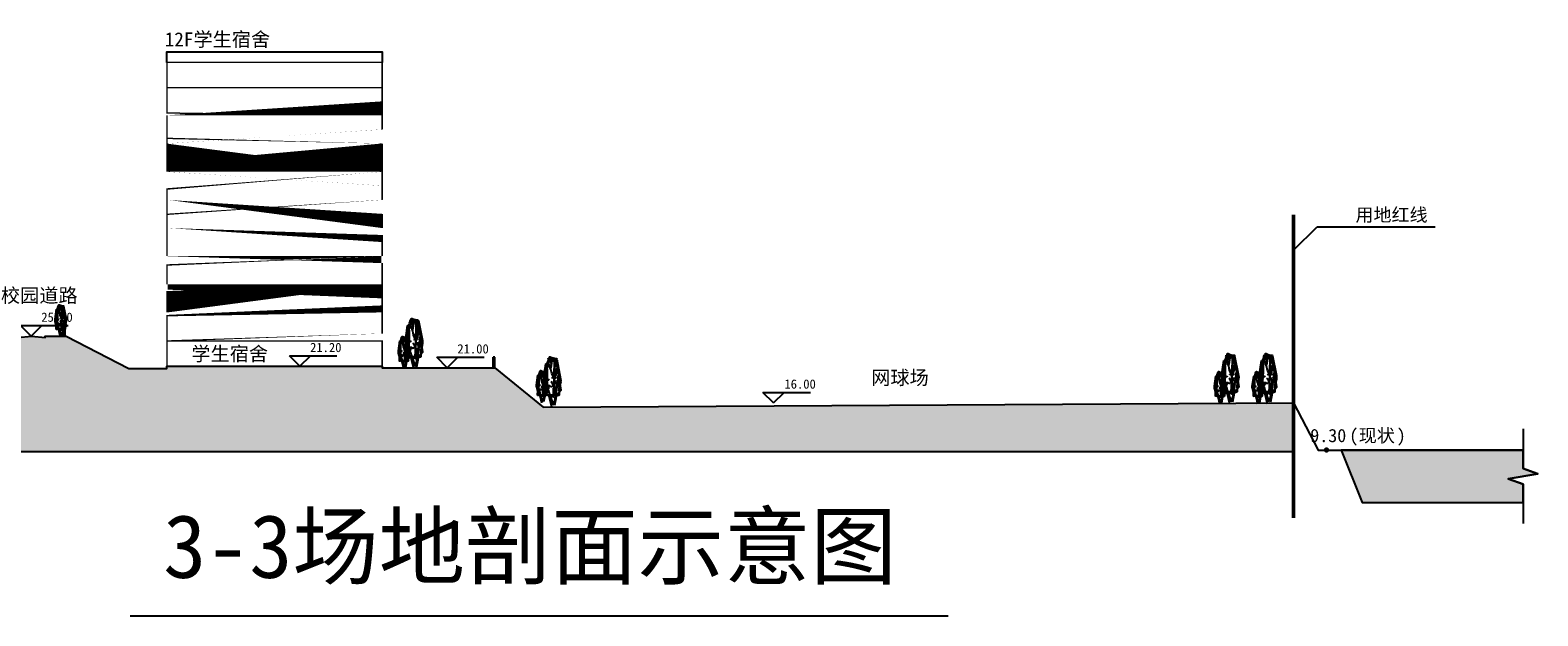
# Model space of a CAD drawing. Header units: millimetres. Extents: x 38389465 to 38395088, y 2473666 to 2480744.
# Tile 197 of 256: x 38390885 to 38391099, y 2479577 to 2479660. Entities that reach past the tile are written whole.
import ezdxf
from ezdxf.enums import TextEntityAlignment as Align

# ---------------------------------------------------------------- set-up
doc = ezdxf.new("R2010")
doc.units = ezdxf.units.MM
doc.header["$LTSCALE"] = 2
doc.linetypes.add('DASH', pattern=[0.35, 0.25, -0.1])
doc.layers.get('0').update_dxf_attribs({"linetype": 'CONTINUOUS', "lineweight": 9})
for name, color, linetype in [('00-图框', 7, 'CONTINUOUS'), ('DIM_ELEV', 3, 'CONTINUOUS'), ('DIM_LEAD', 3, 'CONTINUOUS'), ('DIM_SYMB', 3, 'CONTINUOUS'), ('PUB_HATCH', 8, 'CONTINUOUS'), ('PUB_TEXT', 7, 'CONTINUOUS'), ('w-树01', 116, 'CONTINUOUS'), ('w-环境-水体', 156, 'CONTINUOUS'), ('建筑', 31, 'CONTINUOUS')]:
    doc.layers.add(name, color=color, linetype=linetype)
doc.styles.add('-黑体', font='simhei.ttf', dxfattribs={"width": 0.8})
doc.styles.add('zz-0', font='arial.ttf')
doc.styles.add('宋体', font='txt', dxfattribs={"width": 0.8, "height": 8})
doc.styles.add('黑体', font='simhei.ttf', dxfattribs={"height": 3.5})

# ---------------------------------------------------------------- blocks, each defined once
blk = doc.blocks.new('A$C4F134FB3')
at = {"linetype": 'Continuous'}
for p, q in [((-0.4777372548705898, 5.255888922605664), (-1.026047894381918, 1.858905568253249)), ((-0.5667966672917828, 5.302585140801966), (-0.998693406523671, 3.100978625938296)), ((0, 5.456260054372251), (-0.4932780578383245, 5.374034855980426)), ((-0.261984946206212, 5.302128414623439), (-0.4777372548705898, 5.255888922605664)), ((-0.4716131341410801, 5.051733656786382), (-0.3906961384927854, 5.061216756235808)), ((-0.3328766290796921, 5.005487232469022), (-0.2519596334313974, 5.014970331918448)), ((-0.2928067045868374, 3.406309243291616), (-0.3236284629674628, 5.178823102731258)), ((-0.317461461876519, 5.144226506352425), (-0.2365444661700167, 5.153709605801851)), ((-0.194140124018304, 5.25213483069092), (-0.1132231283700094, 5.261617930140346)), ((-0.178724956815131, 5.051733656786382), (-0.09780796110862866, 5.061216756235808)), ((-0.1356571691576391, 5.289579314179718), (-0.1113820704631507, 5.292424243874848)), ((0.04623263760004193, 4.331099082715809), (-0.1232870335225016, 5.379194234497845)), ((-0.1048268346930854, 5.243332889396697), (-0.080551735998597, 5.246177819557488)), ((-0.08941166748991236, 5.289579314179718), (-0.06513656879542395, 5.292424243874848)), ((-0.08623395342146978, 5.390874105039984), (-0.005316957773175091, 5.40035720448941)), ((-0.05540361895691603, 5.067149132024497), (0.02551337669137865, 5.076632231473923)), ((0.1424443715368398, 5.540293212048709), (-0.04623263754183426, 5.471673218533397)), ((-0.04316616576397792, 5.412903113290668), (-0.01889106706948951, 5.415748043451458)), ((-0.02457328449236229, 5.221303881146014), (0.0563437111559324, 5.23078698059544)), ((-0.01233583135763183, 5.120009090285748), (0.01193926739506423, 5.122854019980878)), ((0.01541087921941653, 4.901386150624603), (0.1232870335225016, 5.440846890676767)), ((0.02167221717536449, 5.221303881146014), (0.1025892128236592, 5.23078698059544)), ((0.02167221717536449, 5.159641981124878), (0.1025892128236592, 5.169125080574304)), ((0.05250255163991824, 5.452536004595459), (0.1334195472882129, 5.462019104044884)), ((0.05250255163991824, 5.159641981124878), (0.1334195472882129, 5.169125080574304)), ((0.06791771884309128, 5.236719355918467), (0.1488347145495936, 5.246202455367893)), ((0.09874805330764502, 5.329212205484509), (0.1796650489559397, 5.338695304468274)), ((0.09874805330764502, 5.313796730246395), (0.1796650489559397, 5.323279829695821)), ((0.1264006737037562, 5.197086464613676), (0.1506757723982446, 5.199931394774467)), ((0.1880613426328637, 5.197086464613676), (0.2123364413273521, 5.199931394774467)), ((0.2188916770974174, 5.320410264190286), (0.2431667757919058, 5.323255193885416)), ((0.2188916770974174, 5.289579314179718), (0.2431667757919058, 5.292424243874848)), ((0.22206939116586, 5.097980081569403), (0.3029863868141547, 5.107463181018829)), ((0.308217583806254, 5.286715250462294), (0.2605188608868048, 5.477538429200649)), ((0.2651371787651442, 5.027516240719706), (0.2894122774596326, 5.030361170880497)), ((0.2959675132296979, 5.320410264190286), (0.3202426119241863, 5.323255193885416)), ((0.416093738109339, 5.0092782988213), (0.308217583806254, 5.286715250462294)), ((0.3113826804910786, 5.243332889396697), (0.3356577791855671, 5.246177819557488)), ((0.5153182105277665, 4.731408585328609), (0.416093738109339, 5.0092782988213)), ((0.4192888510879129, 5.274163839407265), (0.4435639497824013, 5.277008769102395)), ((-0.6934895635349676, 3.252177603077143), (-0.7397222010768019, 3.467961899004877)), ((-0.6472569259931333, 4.192380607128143), (-0.308217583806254, 3.190524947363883)), ((-0.4469154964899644, 3.452548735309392), (-0.6472569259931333, 4.099901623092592)), ((-0.2773958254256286, 3.283003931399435), (-0.6010242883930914, 4.300272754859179)), ((-0.5210363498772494, 4.410897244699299), (-0.496761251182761, 4.413742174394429)), ((-0.4870283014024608, 3.479355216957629), (-0.4061113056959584, 3.488838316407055)), ((-0.4777372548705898, 4.993865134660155), (-0.2928067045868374, 4.269446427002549)), ((-0.459375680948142, 4.102587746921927), (-0.4351005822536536, 4.105432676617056)), ((-0.308217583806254, 3.051806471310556), (-0.4469154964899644, 3.452548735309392)), ((-0.4099524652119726, 4.080558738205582), (-0.3290354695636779, 4.090041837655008)), ((-0.3020462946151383, 3.818495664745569), (-0.2211292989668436, 3.827978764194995)), ((-0.2928067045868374, 4.269446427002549), (-0.2928067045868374, 3.406309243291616)), ((-0.2773958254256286, 3.144285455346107), (-0.01541087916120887, 3.68374619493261)), ((-0.2403856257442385, 3.756833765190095), (-0.1594686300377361, 3.766316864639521)), ((-0.1633097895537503, 3.618094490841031), (-0.08239279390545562, 3.627577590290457)), ((-0.01541087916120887, 3.68374619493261), (0.07705439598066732, 4.176967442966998)), ((0.07705439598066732, 4.176967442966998), (0.01541087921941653, 4.901386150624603)), ((0.06474000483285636, 4.672960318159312), (0.08901510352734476, 4.675805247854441)), ((0.07705439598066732, 4.146141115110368), (0.3698611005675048, 4.978451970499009)), ((0.0801551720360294, 4.827115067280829), (0.1044302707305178, 4.829959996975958)), ((0.08333288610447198, 4.866747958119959), (0.1642498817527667, 4.876231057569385)), ((0.1141632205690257, 4.990071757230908), (0.1950802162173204, 4.999554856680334)), ((0.2343068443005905, 4.349235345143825), (0.2585819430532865, 4.352080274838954)), ((0.237484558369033, 4.990071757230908), (0.3184015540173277, 4.999554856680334)), ((0.2528997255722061, 4.604684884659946), (0.3338167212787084, 4.614167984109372)), ((0.2651371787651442, 4.487974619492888), (0.2894122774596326, 4.490819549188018)), ((0.2991452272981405, 4.866747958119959), (0.3800622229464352, 4.876231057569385)), ((0.3145603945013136, 4.558438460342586), (0.3954773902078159, 4.567921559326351)), ((0.3299755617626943, 4.681762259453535), (0.410892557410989, 4.691245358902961)), ((0.3453907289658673, 4.681762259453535), (0.426307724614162, 4.691245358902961)), ((0.3916362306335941, 4.74342415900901), (0.4725532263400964, 4.752907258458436)), ((0.4038736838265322, 4.380066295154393), (0.4281487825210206, 4.382911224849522)), ((0.4070513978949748, 4.543022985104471), (0.4879683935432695, 4.552506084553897)), ((0.4192888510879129, 4.349235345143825), (0.4435639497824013, 4.352080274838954)), ((0.4315046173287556, 4.115314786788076), (0.5195137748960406, 4.6874591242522)), ((0.4315046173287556, 3.313830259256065), (0.4315046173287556, 4.115314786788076)), ((0.4378817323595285, 4.774255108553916), (0.5187987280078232, 4.783738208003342)), ((0.4469154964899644, 3.344656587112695), (0.6318460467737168, 4.408164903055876)), ((0.4777372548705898, 2.250321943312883), (0.4469154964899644, 3.344656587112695)), ((0.462326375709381, 2.666477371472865), (0.7551330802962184, 3.776225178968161)), ((0.4687120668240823, 4.589269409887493), (0.549629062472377, 4.598752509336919)), ((0.4687120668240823, 4.512192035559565), (0.549629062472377, 4.521675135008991)), ((0.6318460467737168, 4.762667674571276), (0.4931481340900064, 4.793494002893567)), ((0.4995424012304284, 4.650931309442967), (0.5804593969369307, 4.660414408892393)), ((0.4995424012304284, 4.265544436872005), (0.5804593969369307, 4.275027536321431)), ((0.5303727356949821, 4.49677656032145), (0.6112897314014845, 4.506259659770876)), ((0.5303727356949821, 4.173051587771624), (0.6112897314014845, 4.182534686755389)), ((0.5580253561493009, 4.534221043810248), (0.5823004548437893, 4.537065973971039)), ((0.5708359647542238, 4.145464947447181), (0.7056976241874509, 4.161270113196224)), ((0.5766182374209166, 3.988065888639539), (0.6575352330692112, 3.997548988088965)), ((0.5862511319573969, 3.867986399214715), (0.7211127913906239, 3.883791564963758)), ((0.588855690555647, 4.426312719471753), (0.6131307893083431, 4.429157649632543)), ((0.6042708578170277, 4.518805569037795), (0.6285459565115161, 4.521650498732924)), ((0.6042708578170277, 3.902186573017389), (0.6285459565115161, 3.905031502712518)), ((0.6042708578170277, 3.593877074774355), (0.6285459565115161, 3.596722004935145)), ((0.6161219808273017, 3.18930246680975), (0.8165191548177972, 3.48219649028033)), ((0.6170814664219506, 3.991310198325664), (0.7519431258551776, 4.007115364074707)), ((0.8815642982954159, 3.056006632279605), (0.6318460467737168, 4.762667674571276)), ((0.6505163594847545, 3.794278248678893), (0.6747914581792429, 3.797123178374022)), ((0.6777826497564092, 3.405119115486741), (0.7856888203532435, 3.574689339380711)), ((0.7738376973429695, 3.670954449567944), (0.7981127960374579, 3.673799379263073)), ((0.7892528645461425, 3.378060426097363), (0.8135279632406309, 3.380905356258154)), ((0.835498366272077, 3.347229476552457), (0.8597734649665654, 3.350074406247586)), ((-1.032341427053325, 2.650163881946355), (-0.8974797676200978, 2.665969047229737)), ((-1.006675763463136, 1.787355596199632), (-0.3852719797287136, 1.032681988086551)), ((-0.9989855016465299, 2.755966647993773), (-0.9246527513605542, 2.373627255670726)), ((-0.9398504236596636, 2.557671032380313), (-0.8049887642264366, 2.573476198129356)), ((-0.9398504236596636, 2.418931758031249), (-0.8049887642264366, 2.434736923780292)), ((-0.9246527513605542, 2.373627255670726), (-0.8013657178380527, 2.00371131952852)), ((-0.9090200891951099, 2.311023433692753), (-0.7741584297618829, 2.326828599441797)), ((-0.7551330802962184, 2.573998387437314), (-0.8938309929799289, 2.712716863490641)), ((-0.8724074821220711, 2.847320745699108), (-0.7914904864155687, 2.856803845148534)), ((-0.8013657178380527, 2.00371131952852), (-0.8321874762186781, 1.464250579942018)), ((-0.724311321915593, 2.558585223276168), (-0.8167765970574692, 2.897674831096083)), ((-0.7705439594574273, 2.62023787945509), (-0.6934895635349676, 3.252177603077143)), ((-0.6010242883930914, 2.311974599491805), (-0.7705439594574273, 2.62023787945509)), ((-0.7548684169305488, 2.680994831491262), (-0.6200067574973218, 2.696799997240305)), ((-0.7336709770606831, 2.908982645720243), (-0.6527539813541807, 2.918465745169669)), ((-0.5393807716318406, 2.404453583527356), (-0.724311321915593, 2.558585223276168)), ((-0.6874254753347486, 2.847320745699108), (-0.6065084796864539, 2.856803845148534)), ((-0.6623774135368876, 2.218530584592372), (-0.5275157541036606, 2.234335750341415)), ((-0.6623774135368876, 2.064375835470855), (-0.5275157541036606, 2.080181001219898)), ((-0.5393807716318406, 1.248466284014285), (-0.6010242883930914, 2.311974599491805)), ((-0.5547916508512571, 2.419866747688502), (-0.462326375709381, 2.913087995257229)), ((-0.4006828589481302, 1.248466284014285), (-0.5547916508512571, 2.389040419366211)), ((-0.4928105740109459, 2.12603773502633), (-0.3579489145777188, 2.141842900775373)), ((-0.4716131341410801, 3.201876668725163), (-0.3906961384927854, 3.211359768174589)), ((-0.4619802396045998, 2.002713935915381), (-0.3271185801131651, 2.018519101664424)), ((-0.308217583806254, 3.190524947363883), (-0.2773958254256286, 3.283003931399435)), ((-0.2467244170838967, 1.083733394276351), (-0.308217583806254, 3.051806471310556)), ((-0.2866311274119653, 1.706575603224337), (-0.2057141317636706, 1.716058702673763)), ((-0.1918850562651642, 1.103940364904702), (-0.2773958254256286, 3.144285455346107)), ((-0.2095552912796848, 3.263538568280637), (-0.1286382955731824, 3.273021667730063)), ((-0.2008818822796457, 2.341451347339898), (-0.07756054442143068, 2.696007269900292)), ((-0.1170642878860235, 3.186461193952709), (-0.03614729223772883, 3.195944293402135)), ((-0.1078761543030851, 0.5548739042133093), (0.4777372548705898, 2.250321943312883)), ((-0.07756054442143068, 2.696007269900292), (0.07659112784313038, 2.788500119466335)), ((-0.04577072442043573, 2.218530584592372), (0.08909093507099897, 2.234335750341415)), ((0.1546264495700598, 2.2956079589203), (0.2894881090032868, 2.311413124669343)), ((0.2317022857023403, 2.172284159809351), (0.3665639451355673, 2.188089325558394)), ((0.2528997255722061, 2.986060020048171), (0.3338167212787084, 2.995543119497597)), ((0.262532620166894, 2.033544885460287), (0.3973942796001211, 2.049350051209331)), ((0.2933629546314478, 2.2956079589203), (0.4282246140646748, 2.311413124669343)), ((0.2991452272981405, 1.737406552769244), (0.3800622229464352, 1.74688965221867)), ((0.3145603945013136, 2.970644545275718), (0.3954773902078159, 2.980127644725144)), ((0.3299755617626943, 1.829899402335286), (0.410892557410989, 1.839382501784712)), ((0.3704387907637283, 2.218530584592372), (0.5053004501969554, 2.234335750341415)), ((0.385853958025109, 1.925636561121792), (0.520715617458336, 1.941441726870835)), ((0.4224665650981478, 3.047721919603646), (0.5033835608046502, 3.057205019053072)), ((0.4320994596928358, 2.064375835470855), (0.5669611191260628, 2.080181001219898)), ((0.4378817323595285, 1.72199107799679), (0.5187987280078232, 1.731474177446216)), ((0.4469154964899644, 1.217639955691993), (0.857639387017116, 2.682772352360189)), ((0.4629297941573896, 2.12603773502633), (0.5977914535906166, 2.141842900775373)), ((0.4809495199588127, 2.977258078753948), (0.5052246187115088, 2.980103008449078)), ((0.4995424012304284, 2.893567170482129), (0.5804593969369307, 2.903050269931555)), ((0.5236309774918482, 2.264373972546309), (0.8011039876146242, 3.019732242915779)), ((0.5580253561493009, 3.131412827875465), (0.5823004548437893, 3.134257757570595)), ((0.5580253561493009, 1.728604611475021), (0.5823004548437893, 1.731449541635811)), ((0.573440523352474, 1.759435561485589), (0.5977156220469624, 1.762280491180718)), ((0.588855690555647, 2.90018070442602), (0.6131307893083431, 2.90302563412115)), ((0.6042708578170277, 3.131412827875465), (0.6285459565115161, 3.134257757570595)), ((0.6536940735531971, 3.063137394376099), (0.7346110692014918, 3.072620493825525)), ((0.6623674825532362, 2.634345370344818), (0.847349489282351, 2.911823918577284)), ((0.6659315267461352, 2.90018070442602), (0.6902066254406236, 2.90302563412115)), ((0.6691092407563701, 2.616088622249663), (0.7500262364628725, 2.625571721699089)), ((0.703932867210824, 1.367705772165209), (0.6780786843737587, 1.988298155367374)), ((0.6813466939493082, 3.270152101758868), (0.7056217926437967, 3.272997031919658)), ((0.696761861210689, 2.499378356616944), (0.7210369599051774, 2.502223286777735)), ((0.708612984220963, 2.865577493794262), (0.8165191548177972, 3.297210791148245)), ((0.7153547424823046, 2.708581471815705), (0.7962717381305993, 2.718064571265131)), ((0.7430073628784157, 3.146828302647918), (0.7672824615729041, 3.149673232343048)), ((0.7616002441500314, 2.878151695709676), (0.842517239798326, 2.887634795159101)), ((0.7892528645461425, 3.115997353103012), (0.8135279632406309, 3.118842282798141)), ((0.835498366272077, 2.715195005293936), (0.8597734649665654, 2.718039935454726)), ((-0.8321874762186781, 1.464250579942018), (-0.8406590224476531, 1.354104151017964)), ((-0.7573372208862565, 1.257431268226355), (-0.6318460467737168, 1.248466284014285)), ((-0.6318460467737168, 1.248466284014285), (-0.416093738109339, 1.248466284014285)), ((-0.5239698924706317, 1.155987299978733), (-0.3390393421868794, 0.154131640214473)), ((-0.3934739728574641, 1.066465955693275), (-0.4662560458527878, 0.848087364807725)), ((-0.3852719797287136, 1.017268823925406), (-0.4580540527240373, 0.798890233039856)), ((-0.3770699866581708, 0.9885704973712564), (-0.4498520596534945, 0.7701919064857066)), ((-0.3852719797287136, 0.8631371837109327), (-0.4292854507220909, 0.6430372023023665)), ((-0.416093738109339, 1.248466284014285), (-0.308217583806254, 1.32553210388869)), ((-0.3401610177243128, 0.8163805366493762), (-0.4129430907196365, 0.5980019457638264)), ((-0.3319590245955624, 0.7548841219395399), (-0.4047410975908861, 0.5365055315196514)), ((-0.3237570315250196, 0.6974874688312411), (-0.3965391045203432, 0.4791088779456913)), ((-0.3852719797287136, 1.032681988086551), (-0.09246527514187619, 1.140574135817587)), ((-0.3698611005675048, 1.048095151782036), (-0.3236284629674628, 0.6165265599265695)), ((-0.2465740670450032, 0.2928501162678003), (-0.3698611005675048, 0.5702870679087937)), ((-0.3686016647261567, 0.6094691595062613), (-0.2168647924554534, 0.3388849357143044)), ((-0.3390393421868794, 0.6165265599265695), (-0.154108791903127, 0.3853291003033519)), ((-0.308217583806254, 1.32553210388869), (-0.1078761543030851, 1.310118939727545)), ((-0.2773958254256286, 0.6011133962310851), (-0.2003414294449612, 0.5394607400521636)), ((0.01541087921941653, 0.3390896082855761), (-0.2465740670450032, 0.2928501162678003)), ((-0.2168647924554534, 0.3388849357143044), (-0.06512792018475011, 0.3675832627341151)), ((-0.2003414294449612, 0.5394607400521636), (-0.1078761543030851, 0.5548739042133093)), ((-0.154108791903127, 0.3853291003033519), (-0.06164351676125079, 0.4315685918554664)), ((-0.1078761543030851, 1.310118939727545), (0.1078761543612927, 1.310118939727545)), ((-0.09246527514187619, 1.140574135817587), (0.261984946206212, 1.356358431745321)), ((-0.06512792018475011, 0.3675832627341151), (-0.02001695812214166, 0.3921818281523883)), ((-0.06164351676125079, 0.4315685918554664), (0.0308217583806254, 0.9556161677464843)), ((-0.02001695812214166, 0.3921818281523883), (0.0291950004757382, 0.9333502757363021)), ((0.2928067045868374, 1.233053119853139), (0, 0)), ((0.01279101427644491, 0.7775593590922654), (0.1403761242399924, 0.5911449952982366)), ((0.06164351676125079, 1.00185565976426), (0.01541087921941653, 0.3390896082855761)), ((0.0332959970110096, 0.8308562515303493), (0.1550540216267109, 0.6529558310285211)), ((0.0538009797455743, 0.9702481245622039), (0.1849101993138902, 0.7786846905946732)), ((0.0579019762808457, 1.015345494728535), (0.1939170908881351, 0.8166140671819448)), ((0.0579019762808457, 0.929250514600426), (0.178738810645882, 0.7526960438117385)), ((0.0784069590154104, 1.03994406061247), (0.2035355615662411, 0.8571188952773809)), ((0.1071139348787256, 1.150637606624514), (0.2304450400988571, 0.9704387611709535)), ((0.1078761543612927, 1.310118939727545), (0.1078761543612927, 1.310118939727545)), ((0.1078761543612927, 1.310118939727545), (0.4469154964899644, 1.217639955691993)), ((0.1153159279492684, 1.175236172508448), (0.2368944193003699, 0.9975980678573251)), ((0.1276189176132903, 1.208034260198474), (0.2342448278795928, 1.052243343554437)), ((0.1358209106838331, 1.21213402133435), (0.2424468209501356, 1.056343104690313)), ((0.1399219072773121, 1.175236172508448), (0.2465478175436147, 1.019445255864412)), ((0.1522248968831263, 1.261331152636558), (0.2615799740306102, 1.101552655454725)), ((0.261984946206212, 1.356358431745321), (0.5928902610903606, 1.27647289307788)), ((0.5303727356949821, 1.598667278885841), (0.6112897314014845, 1.608150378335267))]:
    blk.add_line(p, q, dxfattribs=at)
for centre, radius, start, end in [((-0.4784800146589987, 5.285259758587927), 0.09, 99.4637027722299, 168.9010271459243), ((-0.4294118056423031, 5.045712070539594), 0.04316571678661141, 20.37547237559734, 172.3051463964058), ((-0.2906753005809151, 4.999465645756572), 0.04316571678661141, 20.37547237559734, 172.3051463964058), ((-0.275260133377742, 5.138204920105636), 0.04316571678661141, 20.37547237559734, 172.3051463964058), ((-0.1519387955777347, 5.246113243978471), 0.04316571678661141, 20.37547237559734, 172.3051463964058), ((-0.136523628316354, 5.045712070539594), 0.04316571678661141, 20.37547237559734, 172.3051463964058), ((-0.1229967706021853, 5.287772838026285), 0.01294971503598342, 20.37547237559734, 172.3051463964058), ((-0.09216643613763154, 5.241526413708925), 0.01294971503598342, 20.37547237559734, 172.3051463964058), ((-0.0767512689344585, 5.287772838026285), 0.01294971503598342, 20.37547237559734, 172.3051463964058), ((-0.04403262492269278, 5.384852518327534), 0.04316571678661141, 20.37547237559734, 172.3051463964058), ((-0.01320229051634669, 5.061127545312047), 0.04316571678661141, 20.37547237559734, 172.3051463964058), ((-0.03050576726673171, 5.411096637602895), 0.01294971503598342, 20.37547237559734, 172.3051463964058), ((0.01762804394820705, 5.215282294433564), 0.04316571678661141, 20.37547237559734, 172.3051463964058), ((0.0003245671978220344, 5.118202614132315), 0.01294971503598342, 20.37547237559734, 172.3051463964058), ((0.0638735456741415, 5.215282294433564), 0.04316571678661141, 20.37547237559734, 172.3051463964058), ((0.0638735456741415, 5.153620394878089), 0.04316571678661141, 20.37547237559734, 172.3051463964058), ((0.09470388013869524, 5.446514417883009), 0.04316571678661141, 20.37547237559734, 172.3051463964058), ((0.09470388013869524, 5.153620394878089), 0.04316571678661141, 20.37547237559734, 172.3051463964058), ((0.1101190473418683, 5.230697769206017), 0.04316571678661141, 20.37547237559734, 172.3051463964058), ((0.140949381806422, 5.32319061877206), 0.04316571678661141, 20.37547237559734, 172.3051463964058), ((0.140949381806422, 5.307775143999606), 0.04316571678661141, 20.37547237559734, 172.3051463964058), ((0.1563645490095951, 4.984050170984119), 0.04316571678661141, 20.37547237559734, 172.3051463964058), ((0.1390610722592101, 5.195279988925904), 0.01294971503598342, 20.37547237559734, 172.3051463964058), ((0.1732052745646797, 5.455713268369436), 0.09, 14.03425445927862, 109.9858356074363), ((0.2007217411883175, 5.195279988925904), 0.01294971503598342, 20.37547237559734, 172.3051463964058), ((0.2315520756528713, 5.318603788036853), 0.01294971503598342, 20.37547237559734, 172.3051463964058), ((0.2315520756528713, 5.287772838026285), 0.01294971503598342, 20.37547237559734, 172.3051463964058), ((0.2642707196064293, 5.091958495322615), 0.04316571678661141, 20.37547237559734, 172.3051463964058), ((0.27968588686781, 4.984050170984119), 0.04316571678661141, 20.37547237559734, 172.3051463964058), ((0.2777975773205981, 5.025709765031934), 0.01294971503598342, 20.37547237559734, 172.3051463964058), ((0.3086279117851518, 5.318603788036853), 0.01294971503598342, 20.37547237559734, 172.3051463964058), ((0.3240430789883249, 5.241526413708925), 0.01294971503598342, 20.37547237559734, 172.3051463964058), ((0.4319492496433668, 5.272357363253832), 0.01294971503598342, 20.37547237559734, 172.3051463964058), ((-0.5083759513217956, 4.409090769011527), 0.01294971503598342, 20.37547237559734, 172.3051463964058), ((-0.4448269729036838, 3.473333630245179), 0.04316571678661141, 20.37547237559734, 172.3051463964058), ((-0.4467152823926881, 4.100781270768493), 0.01294971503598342, 20.37547237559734, 172.3051463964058), ((-0.3677511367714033, 4.074537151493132), 0.04316571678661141, 20.37547237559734, 172.3051463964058), ((-0.259844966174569, 3.812474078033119), 0.04316571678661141, 20.37547237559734, 172.3051463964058), ((-0.1981842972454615, 3.750812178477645), 0.04316571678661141, 20.37547237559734, 172.3051463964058), ((-0.121108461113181, 3.612072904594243), 0.04316571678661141, 20.37547237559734, 172.3051463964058), ((0.07740040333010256, 4.671153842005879), 0.01294971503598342, 20.37547237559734, 172.3051463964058), ((0.09281557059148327, 4.825308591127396), 0.01294971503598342, 20.37547237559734, 172.3051463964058), ((0.1255342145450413, 4.860726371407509), 0.04316571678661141, 20.37547237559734, 172.3051463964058), ((0.2469672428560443, 4.347428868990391), 0.01294971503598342, 20.37547237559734, 172.3051463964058), ((0.2951010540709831, 4.598663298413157), 0.04316571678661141, 20.37547237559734, 172.3051463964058), ((0.2777975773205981, 4.486168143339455), 0.01294971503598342, 20.37547237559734, 172.3051463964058), ((0.3413465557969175, 4.860726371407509), 0.04316571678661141, 20.37547237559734, 172.3051463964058), ((0.3567617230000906, 4.552416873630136), 0.04316571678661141, 20.37547237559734, 172.3051463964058), ((0.3721768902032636, 4.675740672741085), 0.04316571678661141, 20.37547237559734, 172.3051463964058), ((0.3875920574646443, 4.675740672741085), 0.04316571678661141, 20.37547237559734, 172.3051463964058), ((0.4338375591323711, 4.73740257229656), 0.04316571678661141, 20.37547237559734, 172.3051463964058), ((0.4165340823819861, 4.378259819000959), 0.01294971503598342, 20.37547237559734, 172.3051463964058), ((0.4492527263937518, 4.537001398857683), 0.04316571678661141, 20.37547237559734, 172.3051463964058), ((0.4319492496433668, 4.347428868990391), 0.01294971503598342, 20.37547237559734, 172.3051463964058), ((0.4800830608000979, 4.768233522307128), 0.04316571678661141, 20.37547237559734, 172.3051463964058), ((0.5109133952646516, 4.583247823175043), 0.04316571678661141, 20.37547237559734, 172.3051463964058), ((0.5109133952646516, 4.506170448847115), 0.04316571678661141, 20.37547237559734, 172.3051463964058), ((0.5417437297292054, 4.644909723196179), 0.04316571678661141, 20.37547237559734, 172.3051463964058), ((0.5417437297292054, 4.259522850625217), 0.04316571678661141, 20.37547237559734, 172.3051463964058), ((0.4305600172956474, 4.701142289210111), 0.09, 351.2551151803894, 19.65113511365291), ((0.5725740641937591, 4.490754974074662), 0.04316571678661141, 20.37547237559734, 172.3051463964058), ((0.5725740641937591, 4.167030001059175), 0.04316571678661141, 20.37547237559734, 172.3051463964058), ((0.5706857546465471, 4.532414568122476), 0.01294971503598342, 20.37547237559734, 172.3051463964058), ((0.6411715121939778, 4.135428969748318), 0.07194286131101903, 20.37547237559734, 172.3051463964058), ((0.6188195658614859, 3.982044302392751), 0.04316571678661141, 20.37547237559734, 172.3051463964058), ((0.6565866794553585, 3.857950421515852), 0.07194286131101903, 20.37547237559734, 172.3051463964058), ((0.6015160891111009, 4.424506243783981), 0.01294971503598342, 20.37547237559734, 172.3051463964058), ((0.6169312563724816, 4.516999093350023), 0.01294971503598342, 20.37547237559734, 172.3051463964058), ((0.6169312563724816, 3.900380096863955), 0.01294971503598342, 20.37547237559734, 172.3051463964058), ((0.6169312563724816, 3.592070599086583), 0.01294971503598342, 20.37547237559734, 172.3051463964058), ((0.6874170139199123, 3.981274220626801), 0.07194286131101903, 20.37547237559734, 172.3051463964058), ((0.6631767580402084, 3.79247177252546), 0.01294971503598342, 20.37547237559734, 172.3051463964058), ((0.7864980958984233, 3.66914797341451), 0.01294971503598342, 20.37547237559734, 172.3051463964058), ((0.8019132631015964, 3.376253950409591), 0.01294971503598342, 20.37547237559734, 172.3051463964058), ((0.8481587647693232, 3.345423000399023), 0.01294971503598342, 20.37547237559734, 172.3051463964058), ((-0.9620058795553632, 2.640127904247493), 0.07194286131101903, 20.37547237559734, 172.3051463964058), ((-0.9371978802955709, 1.844564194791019), 0.09, 170.8308983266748, 219.4682847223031), ((-0.11552688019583, 2.927724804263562), 0.9, 168.9010271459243, 191.0019515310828), ((-0.8695148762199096, 2.54763505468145), 0.07194286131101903, 20.37547237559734, 172.3051463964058), ((-0.8695148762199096, 2.408895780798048), 0.07194286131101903, 20.37547237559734, 172.3051463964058), ((-0.8386845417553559, 2.300987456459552), 0.07194286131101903, 20.37547237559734, 172.3051463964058), ((-0.8302061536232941, 2.841299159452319), 0.04316571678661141, 20.37547237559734, 172.3051463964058), ((-0.6845328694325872, 2.670958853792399), 0.07194286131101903, 20.37547237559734, 172.3051463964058), ((-0.6914696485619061, 2.902961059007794), 0.04316571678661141, 20.37547237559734, 172.3051463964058), ((-0.6452241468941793, 2.841299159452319), 0.04316571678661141, 20.37547237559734, 172.3051463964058), ((-0.5920418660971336, 2.20849460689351), 0.07194286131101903, 20.37547237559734, 172.3051463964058), ((-0.5920418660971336, 2.054339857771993), 0.07194286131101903, 20.37547237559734, 172.3051463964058), ((-0.4224750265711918, 2.116001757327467), 0.07194286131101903, 20.37547237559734, 172.3051463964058), ((-0.4294118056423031, 3.195855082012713), 0.04316571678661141, 20.37547237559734, 172.3051463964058), ((-0.3916446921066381, 1.992677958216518), 0.07194286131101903, 20.37547237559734, 172.3051463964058), ((-0.2444297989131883, 1.700554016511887), 0.04316571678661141, 20.37547237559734, 172.3051463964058), ((-0.1673539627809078, 3.257516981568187), 0.04316571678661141, 20.37547237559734, 172.3051463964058), ((-0.07486295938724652, 3.18043960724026), 0.04316571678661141, 20.37547237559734, 172.3051463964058), ((0.02456482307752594, 2.20849460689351), 0.07194286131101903, 20.37547237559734, 172.3051463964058), ((0.2249619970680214, 2.285571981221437), 0.07194286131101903, 20.37547237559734, 172.3051463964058), ((0.302037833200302, 2.162248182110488), 0.07194286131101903, 20.37547237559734, 172.3051463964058), ((0.2951010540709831, 2.980038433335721), 0.04316571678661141, 20.37547237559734, 172.3051463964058), ((0.3328681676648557, 2.023508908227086), 0.07194286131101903, 20.37547237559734, 172.3051463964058), ((0.3636985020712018, 2.285571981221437), 0.07194286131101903, 20.37547237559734, 172.3051463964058), ((0.3413465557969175, 1.731384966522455), 0.04316571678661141, 20.37547237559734, 172.3051463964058), ((0.3567617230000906, 2.964622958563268), 0.04316571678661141, 20.37547237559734, 172.3051463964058), ((0.3721768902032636, 1.823877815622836), 0.04316571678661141, 20.37547237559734, 172.3051463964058), ((0.44077433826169, 2.20849460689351), 0.07194286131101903, 20.37547237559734, 172.3051463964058), ((0.456189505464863, 1.91560058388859), 0.07194286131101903, 20.37547237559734, 172.3051463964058), ((0.4646678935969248, 3.041700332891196), 0.04316571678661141, 20.37547237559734, 172.3051463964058), ((0.5024350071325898, 2.054339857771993), 0.07194286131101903, 20.37547237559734, 172.3051463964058), ((0.4800830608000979, 1.715969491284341), 0.04316571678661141, 20.37547237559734, 172.3051463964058), ((0.5332653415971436, 2.116001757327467), 0.07194286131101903, 20.37547237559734, 172.3051463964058), ((0.4936099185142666, 2.975451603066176), 0.01294971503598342, 20.37547237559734, 172.3051463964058), ((0.5417437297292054, 2.88754558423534), 0.04316571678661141, 20.37547237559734, 172.3051463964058), ((0.5706857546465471, 3.129606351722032), 0.01294971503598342, 20.37547237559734, 172.3051463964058), ((0.5706857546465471, 1.726798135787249), 0.01294971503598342, 20.37547237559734, 172.3051463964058), ((0.5861009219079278, 1.757629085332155), 0.01294971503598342, 20.37547237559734, 172.3051463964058), ((0.6015160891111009, 2.898374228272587), 0.01294971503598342, 20.37547237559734, 172.3051463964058), ((0.6169312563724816, 3.129606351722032), 0.01294971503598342, 20.37547237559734, 172.3051463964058), ((0.6958954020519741, 3.057115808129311), 0.04316571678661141, 20.37547237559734, 172.3051463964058), ((0.6785919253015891, 2.898374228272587), 0.01294971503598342, 20.37547237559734, 172.3051463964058), ((0.7113105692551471, 2.610067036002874), 0.04316571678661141, 20.37547237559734, 172.3051463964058), ((0.6940070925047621, 3.268345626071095), 0.01294971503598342, 20.37547237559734, 172.3051463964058), ((0.7094222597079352, 2.497571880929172), 0.01294971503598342, 20.37547237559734, 172.3051463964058), ((0.7575560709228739, 2.702559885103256), 0.04316571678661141, 20.37547237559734, 172.3051463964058), ((0.7556677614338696, 3.145021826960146), 0.01294971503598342, 20.37547237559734, 172.3051463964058), ((0.8038015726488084, 2.872130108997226), 0.04316571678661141, 20.37547237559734, 172.3051463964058), ((0.8019132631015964, 3.114190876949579), 0.01294971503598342, 20.37547237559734, 172.3051463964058), ((0.8481587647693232, 2.713388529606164), 0.01294971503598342, 20.37547237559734, 172.3051463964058), ((-0.008953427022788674, 2.925706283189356), 0.9, 344.3400998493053, 8.324440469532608), ((-0.7509240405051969, 1.347202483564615), 0.09, 175.6019497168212, 265.9137787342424), ((0.5725740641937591, 1.592645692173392), 0.04316571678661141, 20.37547237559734, 172.3051463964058), ((0.6140108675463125, 1.363959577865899), 0.09, 256.427631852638, 2.385599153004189)]:
    blk.add_arc(centre, radius, start, end, dxfattribs=at)
at = {"style": 'zz-0'}
for tag in ['YSIZE', 'XSIZE']:
    blk.add_attdef(tag, (-0.1700515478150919, 0.09079201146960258), '', height=0.0005, dxfattribs=at)
blk = doc.blocks.new('sdf2141')
at = {"layer": 'PUB_HATCH', "linetype": 'Continuous'}
h = blk.add_hatch(dxfattribs=at)
h.set_pattern_fill('土壤', color=256, scale=0.2922416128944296, angle=90.92004339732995)
h.set_pattern_definition([(39.75651355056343, (77.60024818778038, -96.9641204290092), (0.141637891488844, 1.543359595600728), [1.09590604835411, -1.09590604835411]), (39.75651355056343, (77.33742537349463, -96.64818339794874), (0.141637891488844, 1.543359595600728), [1.09590604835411, -1.09590604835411]), (39.75651355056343, (77.07460255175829, -96.33224638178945), (0.141637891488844, 1.543359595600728), [1.09590604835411, -1.09590604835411]), (129.7565135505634, (77.09230728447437, -96.13932644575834), (-1.543359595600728, 0.1416378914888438), [1.095906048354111, -1.095906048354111]), (129.7565135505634, (77.40824431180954, -95.87650361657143), (-1.543359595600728, 0.1416378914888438), [1.095906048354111, -1.095906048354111]), (129.7565135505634, (77.7241813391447, -95.6136807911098), (-1.543359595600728, 0.1416378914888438), [1.095906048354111, -1.095906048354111])])
h.paths.add_polyline_path([(30.60010106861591, -9.614108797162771), (30.60010340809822, -10.26411392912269), (60.39266777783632, -10.26411393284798), (60.39266791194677, -10.46411562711), (62.33218524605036, -10.26411447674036), (64.27170281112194, -10.46411333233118), (64.27170269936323, -10.26411392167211), (67.27170269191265, -10.26411393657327), (76.1688050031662, -14.86412670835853), (81.60024057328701, -14.86412673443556), (81.60024058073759, -14.56412670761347), (112.2003764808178, -14.56412671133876), (112.2003764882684, -14.76412670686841), (128.2003764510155, -14.76412714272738), (135.0986677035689, -20.36899411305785), (241.7804825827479, -19.76412673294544), (241.7804825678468, -26.72746371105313), (-38.34115686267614, -26.72746370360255), (-38.34115687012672, -10.06411394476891), (-29.90803452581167, -10.06411393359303), (-29.90803453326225, -10.26411393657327), (-27.49740399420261, -10.06411393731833), (-25.0867732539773, -10.26411394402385), (-25.08677324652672, -10.06411394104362), (-0.005564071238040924, -10.06411394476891), (-0.005564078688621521, -9.61429624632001)])
at = {"layer": 'w-环境-水体', "linetype": 'ByBlock'}
h = blk.add_hatch(dxfattribs=at)
h.set_pattern_fill('水', color=256, scale=0.2, angle=51.16352984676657)
h.set_pattern_definition([(359.9999857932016, (1154.536999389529, 1346.777644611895), (0.4000000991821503, 0.399999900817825), [0.1599999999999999, -0.6399999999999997]), (44.99998579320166, (1154.856999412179, 1346.857644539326), (1.983643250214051e-07, 0.800000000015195), [0.2262735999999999, -0.3394111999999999, 0.2262743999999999, -0.3394116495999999]), (134.9999857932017, (1155.176999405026, 1346.857644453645), (-0.800000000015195, 1.983643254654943e-07), [0.2262735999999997, -0.3394111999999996, 0.2262743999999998, -0.3394116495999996]), (26.56503699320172, (1154.696999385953, 1346.777644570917), (0.7999999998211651, -1.976865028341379e-07), [0.1788799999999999, -1.609974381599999]), (26.56503699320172, (1155.096999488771, 1347.177644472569), (0.7999999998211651, -1.976865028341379e-07), [0.1788799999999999, -1.609974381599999]), (333.4349345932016, (1155.176999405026, 1346.857644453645), (0.7999999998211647, -1.99042148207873e-07), [0.17888, -1.609974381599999]), (333.4349345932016, (1154.776999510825, 1347.257644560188), (0.7999999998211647, -1.99042148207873e-07), [0.17888, -1.609974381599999])])
h.paths.add_polyline_path([(276.5230822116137, -29.82925622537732), (274.4230823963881, -29.06491820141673), (274.4230830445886, -26.46413483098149), (248.5584411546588, -26.46412840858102), (251.5398020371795, -33.91569589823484), (274.4230811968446, -33.91570157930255), (274.4230818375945, -31.31491820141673), (272.3230820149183, -30.56982850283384)])
at = {"color": 1, "linetype": 'DASH', "ltscale": 4, "const_width": 0.4999999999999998, "flags": 128}
blk.add_lwpolyline([(241.7804825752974, -36.12636750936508), (241.7804825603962, 6.977334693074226)], dxfattribs=at)
at = {"color": 10, "linetype": 'ByBlock', "flags": 128}
blk.add_lwpolyline([(241.7804825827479, -19.76412673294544), (245.2737842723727, -26.46412759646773), (274.4230830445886, -26.46413483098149)], dxfattribs=at)
at = {"linetype": 'ByBlock', "flags": 128}
blk.add_lwpolyline([(248.5584411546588, -26.46412840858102), (251.5398020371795, -33.91569589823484), (274.4230812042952, -33.91570158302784)], dxfattribs=at)
at = {"layer": 'DIM_ELEV', "linetype": 'Continuous'}
for p, q in [((62.29307219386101, -10.26438270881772), (60.79307219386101, -8.76438270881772)), ((60.79307219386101, -8.76438270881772), (67.54085700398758, -8.76438270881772)), ((62.29307219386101, -10.26438270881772), (63.79307219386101, -8.76438270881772)), ((100.51286919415, -14.56403828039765), (99.01286919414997, -13.06403828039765)), ((99.01286919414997, -13.06403828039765), (105.7606540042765, -13.06403828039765)), ((100.51286919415, -14.56403828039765), (102.01286919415, -13.06403828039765)), ((121.4538901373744, -14.76403830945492), (119.9538901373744, -13.26403830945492)), ((119.9538901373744, -13.26403830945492), (126.701674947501, -13.26403830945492)), ((121.4538901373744, -14.76403830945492), (122.9538901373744, -13.26403830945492)), ((167.8474572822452, -19.76403832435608), (166.3474572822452, -18.26403832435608)), ((166.3474572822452, -18.26403832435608), (173.0952420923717, -18.26403832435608)), ((167.8474572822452, -19.76403832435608), (169.3474572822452, -18.26403832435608))]:
    blk.add_line(p, q, dxfattribs=at)
at = {"layer": 'DIM_ELEV', "color": 10, "linetype": 'Continuous', "const_width": 0.375}
blk.add_lwpolyline([(246.6597318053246, -26.46405780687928, 1), (246.2847318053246, -26.46405780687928, 1)], format="xyb", close=True, dxfattribs=at)
at = {"layer": 'DIM_LEAD', "linetype": 'ByBlock'}
for p, q in [((241.7804825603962, 1.938359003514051), (245.1247677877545, 5.281196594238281)), ((245.1247677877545, 5.281196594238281), (261.9181310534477, 5.281196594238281))]:
    blk.add_line(p, q, dxfattribs=at)
at = {"layer": 'DIM_LEAD', "linetype": 'ByBlock', "const_width": 0.2}
blk.add_lwpolyline([(241.7097565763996, 1.867663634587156, 1), (241.8512085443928, 2.009054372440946, 1)], format="xyb", close=True, dxfattribs=at)
at = {"layer": 'DIM_SYMB', "linetype": 'ByBlock'}
blk.add_lwpolyline([(274.4230837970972, -23.4641348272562), (274.4230824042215, -29.0649182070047), (276.523082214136, -29.82925622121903), (272.3230820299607, -30.5698284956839), (274.4230818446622, -31.31491820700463), (274.4230804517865, -36.91570158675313)], dxfattribs=at)
at = {"layer": 'w-环境-水体', "linetype": 'ByBlock', "flags": 128}
blk.add_lwpolyline([(276.5230822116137, -29.82925622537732), (274.4230823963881, -29.06491820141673), (274.4230830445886, -26.46413483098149), (248.5584411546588, -26.46412840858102), (251.5398020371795, -33.91569589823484), (274.4230811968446, -33.91570157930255), (274.4230818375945, -31.31491820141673), (272.3230820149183, -30.56982850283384)], close=True, dxfattribs=at)
at = {"layer": '建筑', "linetype": 'ByBlock', "flags": 128}
for points in [[(81.59447365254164, 28.63231398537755), (81.59447365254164, 30.13231397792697), (112.2001339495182, 30.13231398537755), (112.2001431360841, 28.63250143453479)], [(60.39266791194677, -10.46411562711), (62.33218524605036, -10.26411447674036), (64.27170281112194, -10.46411333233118), (64.27170269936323, -10.26411392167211), (67.27170269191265, -10.26411393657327), (76.1688050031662, -14.86412670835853), (81.60024057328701, -14.86412673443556), (81.60024058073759, -14.56412670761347), (112.2003764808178, -14.56412671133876), (112.2003764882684, -14.76412670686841), (128.2003764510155, -14.76412714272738), (135.0986677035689, -20.36899411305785), (241.7804825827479, -19.76412673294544), (241.7804825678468, -26.72746371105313), (-38.34115686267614, -26.72746370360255)], [(66.93224433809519, -10.26411416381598), (66.93224433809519, -8.764114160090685)], [(67.13224434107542, -8.764114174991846), (66.93224433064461, -8.764114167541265)], [(67.13224433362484, -10.26411416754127), (67.13224433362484, -8.764114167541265)], [(128.0003764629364, -14.7641271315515), (128.0003764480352, -13.26412715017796)], [(128.2003764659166, -13.26412714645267), (128.0003764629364, -13.26412714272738)], [(128.2003764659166, -14.7641271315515), (128.2003764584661, -13.26412714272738)]]:
    blk.add_lwpolyline(points, dxfattribs=at)
at = {"layer": '建筑', "linetype": 'ByBlock', "const_width": 0.2}
for points in [[(81.59447365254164, 25.03266170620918), (112.2001339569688, 25.03284916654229), (112.2001339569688, 28.63250143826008), (81.59447365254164, 28.63231398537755)], [(81.5944957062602, 21.43295366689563), (112.2001559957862, 21.43314111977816), (112.2001560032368, 25.03279338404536), (81.5944957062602, 25.03260594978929)], [(81.59451773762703, 17.83324562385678), (112.2001780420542, 17.83343307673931), (112.200178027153, 21.43308534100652), (81.59451774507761, 21.43289791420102)], [(81.59453977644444, 14.23353758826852), (112.2002000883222, 14.23372503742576), (112.2002000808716, 17.83337732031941), (81.59453977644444, 17.83318986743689)], [(81.594561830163, 10.63382955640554), (112.200222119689, 10.63401698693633), (112.2002221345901, 14.2336692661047), (81.59456183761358, 14.23348183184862)], [(81.59458386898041, 7.034121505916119), (112.2002441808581, 7.034308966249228), (112.2002441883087, 10.63396122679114), (81.59458386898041, 10.63377377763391)], [(81.59460592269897, 3.434413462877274), (112.200266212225, 3.434600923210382), (112.2002662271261, 7.034253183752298), (81.59460593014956, 7.034065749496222)], [(81.59462796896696, -0.1652945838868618), (112.2002882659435, -0.1651071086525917), (112.2002882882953, 3.434545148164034), (81.59462797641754, 3.434357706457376)], [(81.59465001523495, -3.765002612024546), (112.2003103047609, -3.764815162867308), (112.2003103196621, -0.1651628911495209), (81.59465001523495, -0.1653503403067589)], [(81.59467205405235, -7.364710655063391), (112.2003323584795, -7.364523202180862), (112.2003323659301, -3.764870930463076), (81.59467206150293, -3.765058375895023)], [(81.59469410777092, -10.96441869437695), (112.2003543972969, -10.96423124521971), (112.2003544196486, -7.364578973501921), (81.59469410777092, -7.364766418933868)], [(81.59471614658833, -14.56412673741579), (112.2003764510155, -14.56393928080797), (112.2003764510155, -10.96428702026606), (81.59471614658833, -10.96447445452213)]]:
    blk.add_lwpolyline(points, close=True, dxfattribs=at)
at = {"layer": 'w-树01', "linetype": 'Continuous'}
ref = blk.add_blockref('A$C4F134FB3', (66.42028470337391, -10.38088458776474), dxfattribs=dict(at, xscale=-0.822952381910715, yscale=0.822952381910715, zscale=0.8229523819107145, rotation=2.533374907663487e-08))
ref.add_attrib('XSIZE', '1924', (66.56022904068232, -10.30616708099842), dxfattribs={"layer": '0', "height": 0.0004114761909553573, "style": 'zz-0', "text_generation_flag": 2})
ref.add_attrib('YSIZE', '5540', (66.56022904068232, -10.30616708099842), dxfattribs={"layer": '0', "height": 0.0004114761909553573, "style": 'zz-0', "text_generation_flag": 2})
ref = blk.add_blockref('A$C4F134FB3', (116.6355943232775, -14.88087281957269), dxfattribs=dict(at, xscale=-1.285863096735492, yscale=1.285863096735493, zscale=1.285863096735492, rotation=2.533370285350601e-08))
ref.add_attrib('XSIZE', '1924', (116.8542573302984, -14.76412671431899), dxfattribs={"layer": '0', "height": 0.0006429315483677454, "style": 'zz-0', "text_generation_flag": 2})
ref.add_attrib('YSIZE', '5540', (116.8542573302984, -14.76412671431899), dxfattribs={"layer": '0', "height": 0.0006429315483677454, "style": 'zz-0', "text_generation_flag": 2})
ref = blk.add_blockref('A$C4F134FB3', (115.2284736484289, -14.88089452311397), dxfattribs=dict(at, xscale=-0.822952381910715, yscale=0.822952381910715, zscale=0.8229523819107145, rotation=2.533374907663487e-08))
ref.add_attrib('XSIZE', '1924', (115.3684179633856, -14.80617700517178), dxfattribs={"layer": '0', "height": 0.0004114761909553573, "style": 'zz-0', "text_generation_flag": 2})
ref.add_attrib('YSIZE', '5540', (115.3684179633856, -14.80617700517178), dxfattribs={"layer": '0', "height": 0.0004114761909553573, "style": 'zz-0', "text_generation_flag": 2})
ref = blk.add_blockref('A$C4F134FB3', (232.6772187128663, -19.88087284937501), dxfattribs=dict(at, xscale=-1.285863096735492, yscale=1.285863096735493, zscale=1.285863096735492, rotation=2.533370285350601e-08))
ref.add_attrib('XSIZE', '1924', (232.8958817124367, -19.76412673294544), dxfattribs={"layer": '0', "height": 0.0006429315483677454, "style": 'zz-0', "text_generation_flag": 2})
ref.add_attrib('YSIZE', '5540', (232.8958817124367, -19.76412673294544), dxfattribs={"layer": '0', "height": 0.0006429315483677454, "style": 'zz-0', "text_generation_flag": 2})
ref = blk.add_blockref('A$C4F134FB3', (238.054948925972, -19.8808728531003), dxfattribs=dict(at, xscale=-1.285863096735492, yscale=1.285863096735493, zscale=1.285863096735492, rotation=2.533370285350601e-08))
ref.add_attrib('XSIZE', '1924', (238.2736119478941, -19.76412672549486), dxfattribs={"layer": '0', "height": 0.0006429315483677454, "style": 'zz-0', "text_generation_flag": 2})
ref.add_attrib('YSIZE', '5540', (238.2736119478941, -19.76412672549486), dxfattribs={"layer": '0', "height": 0.0006429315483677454, "style": 'zz-0', "text_generation_flag": 2})
ref = blk.add_blockref('A$C4F134FB3', (136.2815253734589, -20.34567392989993), dxfattribs=dict(at, xscale=-1.285863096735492, yscale=1.285863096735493, zscale=1.285863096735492, rotation=2.533370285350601e-08))
ref.add_attrib('XSIZE', '1924', (136.5001883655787, -20.22892781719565), dxfattribs={"layer": '0', "height": 0.0006429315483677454, "style": 'zz-0', "text_generation_flag": 2})
ref.add_attrib('YSIZE', '5540', (136.5001883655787, -20.22892781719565), dxfattribs={"layer": '0', "height": 0.0006429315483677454, "style": 'zz-0', "text_generation_flag": 2})
ref = blk.add_blockref('A$C4F134FB3', (134.8744050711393, -19.73999400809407), dxfattribs=dict(at, xscale=-0.822952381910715, yscale=0.822952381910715, zscale=0.8229523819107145, rotation=2.533374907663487e-08))
ref.add_attrib('XSIZE', '1924', (135.0143494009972, -19.66527650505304), dxfattribs={"layer": '0', "height": 0.0004114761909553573, "style": 'zz-0', "text_generation_flag": 2})
ref.add_attrib('YSIZE', '5540', (135.0143494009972, -19.66527650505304), dxfattribs={"layer": '0', "height": 0.0004114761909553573, "style": 'zz-0', "text_generation_flag": 2})
ref = blk.add_blockref('A$C4F134FB3', (231.2700980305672, -19.88089454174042), dxfattribs=dict(at, xscale=-0.822952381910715, yscale=0.822952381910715, zscale=0.8229523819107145, rotation=2.533374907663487e-08))
ref.add_attrib('XSIZE', '1924', (231.4100423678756, -19.80617703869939), dxfattribs={"layer": '0', "height": 0.0004114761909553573, "style": 'zz-0', "text_generation_flag": 2})
ref.add_attrib('YSIZE', '5540', (231.4100423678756, -19.80617703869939), dxfattribs={"layer": '0', "height": 0.0004114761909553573, "style": 'zz-0', "text_generation_flag": 2})
ref = blk.add_blockref('A$C4F134FB3', (236.6478282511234, -19.88089454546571), dxfattribs=dict(at, xscale=-0.822952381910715, yscale=0.822952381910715, zscale=0.8229523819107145, rotation=2.533374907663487e-08))
ref.add_attrib('XSIZE', '1924', (236.7877725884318, -19.80617704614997), dxfattribs={"layer": '0', "height": 0.0004114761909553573, "style": 'zz-0', "text_generation_flag": 2})
ref.add_attrib('YSIZE', '5540', (236.7877725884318, -19.80617704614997), dxfattribs={"layer": '0', "height": 0.0004114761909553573, "style": 'zz-0', "text_generation_flag": 2})
at = {"layer": 'PUB_TEXT', "style": '-黑体'}
for s, p in [('12F学生宿舍', (81.27760562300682, 30.90355904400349)), ('校园道路', (57.98598172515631, -5.493023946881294)), ('学生宿舍', (85.06590195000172, -13.78098016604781)), ('网球场', (181.7332965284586, -17.16930482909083))]:
    blk.add_text(s, height=1.999999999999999, dxfattribs=at).set_placement(p)
at = {"layer": 'PUB_TEXT', "linetype": 'ByBlock', "style": '黑体'}
blk.add_text('用地红线', height=1.877637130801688, dxfattribs=at).set_placement((250.5985108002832, 6.031196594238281))
at = {"layer": 'PUB_TEXT', "linetype": 'Continuous', "style": '黑体'}
for s, p in [('25.50', (63.72639502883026, -8.23938270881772)), ('21.20', (101.9461920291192, -12.53903828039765)), ('21.00', (122.8872129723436, -12.73903830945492)), ('16.00', (169.3915396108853, -17.73903832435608))]:
    blk.add_text(s, height=1.314345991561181, dxfattribs=at).set_placement(p)
at = {"layer": 'PUB_TEXT', "color": 10, "linetype": 'Continuous', "style": '黑体'}
for s, p in [('9.30', (244.1687782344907, -25.33905800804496)), ('(', (249.711394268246, -25.33905800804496)), ('现状', (251.0616052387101, -25.33905800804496)), (')', (256.4624491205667, -25.33905800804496))]:
    blk.add_text(s, height=1.877637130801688, dxfattribs=at).set_placement(p)

msp = doc.modelspace()

# ---------------------------------------------------------------- linework, layer by layer
at = {"layer": '00-图框', "flags": 128}
msp.add_lwpolyline([(38390899.00065394, 2479576.876409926), (38391015.3240657, 2479576.876409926)], dxfattribs=at)

# ---------------------------------------------------------------- block references
at = {"layer": '建筑', "linetype": 'ByBlock'}
msp.add_blockref('sdf2141', (38390822.65666069, 2479626.902841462), dxfattribs=at)

# ---------------------------------------------------------------- texts
at = {"layer": '00-图框', "style": '宋体'}
msp.add_text('3-3场地剖面示意图', height=9, dxfattribs=at).set_placement((38390955.87309153, 2479582.2678303), align=Align.CENTER)

doc.saveas('drawing.dxf')
